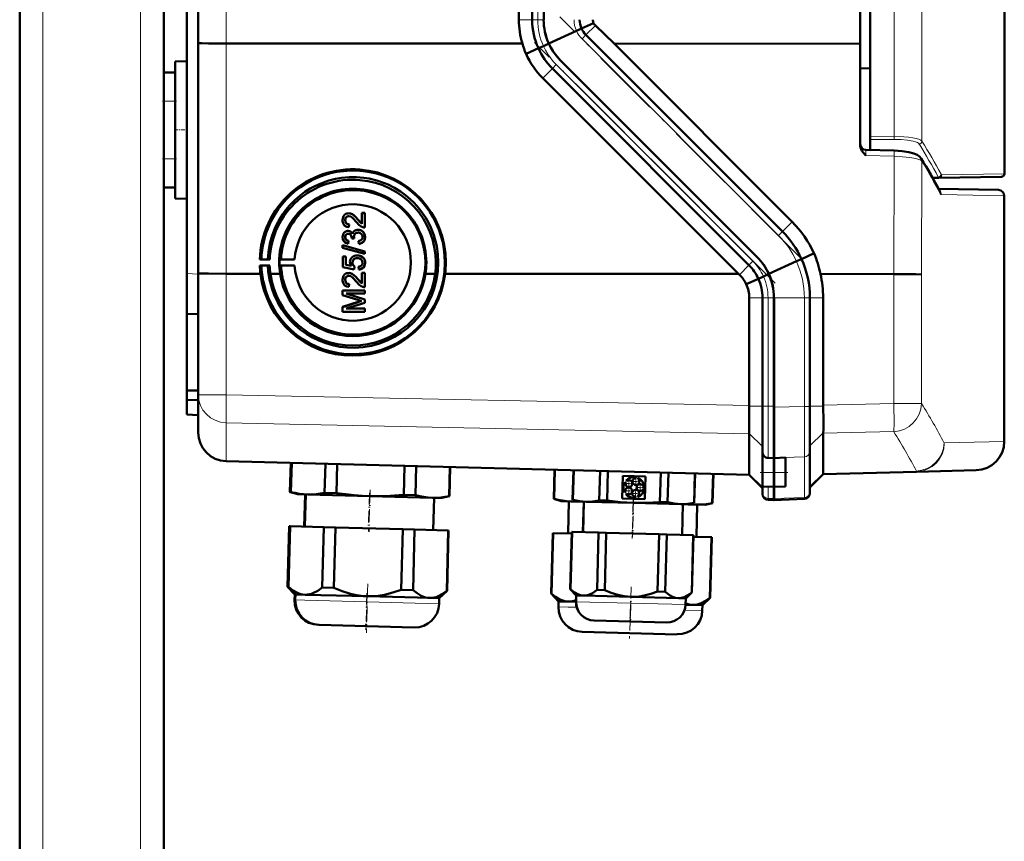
# Model space of a CAD drawing. Extents: x -2073 to 2460, y -1789 to 708.
# Tile 78 of 93: x 847 to 1018, y 115 to 258. Entities that reach past the tile are written whole.
import ezdxf

# ---------------------------------------------------------------- set-up
doc = ezdxf.new("R2010")
doc.units = 0
doc.linetypes.add('DASHDOT', pattern=[18.5, 12, -3, 0.5, -3])

msp = doc.modelspace()

# ---------------------------------------------------------------- linework, layer by layer
at = {"color": 7, "linetype": 'DASHDOT', "lineweight": 18}
for p, q in [((850.57, -481.01), (850.57, 478.99)), ((867.57, -481.01), (867.57, 478.99)), ((982.17, 216.81), (940.38, 258.6)), ((977.75, 212.39), (935.96, 254.18))]:
    msp.add_line(p, q, dxfattribs=at)
at = {"color": 7, "lineweight": 50}
for p, q in [((846.57, -201.86), (846.57, 398.99)), ((994.28, 370.2), (994.28, 237.79)), ((871.57, 248.99), (871.57, 358.99)), ((992.56, 253.97), (992.56, 354.01)), ((877.57, 254.07), (877.57, 353.9)), ((933.27, 258.13), (933.27, 349.85)), ((935.57, 349.85), (935.57, 258.13)), ((937.57, 349.85), (937.57, 258.13)), ((875.57, 214.05), (875.57, 303.06)), ((1017.57, 302.5), (1017.57, 231.37)), ((944.14, 256.58), (943.26, 256.18)), ((946.23, 257.53), (944.14, 256.58)), ((949.78, 253.99), (946.54, 257.11)), ((943.26, 256.18), (938.45, 253.99)), ((979.05, 221.34), (944.91, 255.48)), ((877.57, 214.09), (877.57, 254.07)), ((933.88, 253.99), (882.43, 254.01)), ((934.51, 252.19), (936.65, 253.16)), ((936.65, 253.16), (937.53, 253.56)), ((937.53, 253.56), (938.47, 253.99)), ((992.56, 253.97), (949.78, 253.99)), ((980.74, 223.02), (949.78, 253.99)), ((992.56, 253.97), (992.56, 236.26)), ((873.57, 250.88), (875.57, 250.94)), ((873.57, 250.88), (875.57, 250.94)), ((873.57, 227.09), (873.57, 250.88)), ((974.63, 216.92), (940.49, 251.06)), ((974.64, 216.92), (940.49, 251.06)), ((994.28, 249.67), (992.56, 249.69)), ((871.57, 248.99), (873.57, 248.99)), ((871.57, 243.99), (871.57, 248.99)), ((873.57, 243.99), (873.57, 248.99)), ((971.41, 213.99), (937.42, 247.98)), ((973.22, 215.5), (939.08, 249.65)), ((871.57, 243.99), (871.57, 233.99)), ((873.57, 243.99), (873.57, 233.99)), ((994.28, 237.31), (994.28, 237.79)), ((994.28, 235.49), (994.28, 237.31)), ((993.54, 235.51), (994.28, 235.49)), ((993.54, 235.51), (998.45, 235.4)), ((871.57, 228.99), (871.57, 233.99)), ((873.57, 228.99), (873.57, 233.99)), ((1017.07, 230.87), (1006.22, 230.68)), ((1006.22, 230.68), (1005.11, 230.66)), ((871.57, -157.41), (871.57, 228.99)), ((871.57, 228.99), (873.57, 228.99)), ((1006.15, 228.75), (1016.58, 228.57)), ((1017.56, 184.91), (1017.56, 227.57)), ((873.57, 227.09), (875.57, 227.04)), ((903.36, 224.47), (903.37, 224.47)), ((903.71, 224.52), (903.71, 224.53)), ((906, 224.57), (906.01, 224.58)), ((906, 222.69), (906, 224.57)), ((906, 224.57), (906.49, 224.57)), ((906.01, 224.58), (906.5, 224.58)), ((906.49, 224.57), (906.5, 224.58)), ((906.49, 224.57), (906.49, 222.05)), ((906.5, 224.58), (906.5, 222.06)), ((903.09, 223.33), (903.1, 223.33)), ((903.78, 222.6), (903.73, 222.1)), ((903.79, 222.6), (903.74, 222.11)), ((903.78, 222.6), (903.79, 222.6)), ((905.29, 223.46), (906, 222.7)), ((905.29, 223.46), (905.29, 223.46)), ((903.34, 221.42), (903.34, 221.42)), ((903.62, 221.46), (903.63, 221.46)), ((903.73, 222.1), (903.74, 222.11)), ((904.97, 221.61), (904.98, 221.61)), ((905.34, 221.66), (905.34, 221.66)), ((906.49, 222.05), (906.5, 222.06)), ((902.64, 218.96), (906.49, 217.87)), ((902.64, 218.55), (902.64, 218.96)), ((902.64, 218.96), (902.65, 218.96)), ((902.65, 218.96), (906.5, 217.87)), ((903.09, 220.38), (903.1, 220.38)), ((903.68, 219.73), (903.63, 219.24)), ((903.63, 219.24), (903.64, 219.24)), ((903.69, 219.74), (903.64, 219.24)), ((903.68, 219.73), (903.69, 219.74)), ((904.22, 220.17), (904.23, 220.25)), ((904.67, 220.12), (904.22, 220.17)), ((904.62, 220.44), (904.62, 220.45)), ((904.67, 220.12), (904.68, 220.13)), ((905.41, 219.68), (905.42, 219.69)), ((905.46, 219.19), (905.41, 219.68)), ((905.76, 219.25), (905.77, 219.26)), ((906.54, 220.39), (906.55, 220.39)), ((906.49, 217.46), (902.64, 218.55)), ((905.17, 217.21), (905.18, 217.22)), ((906.49, 217.87), (906.49, 217.46)), ((906.49, 217.87), (906.5, 217.87)), ((906.49, 217.46), (906.5, 217.46)), ((906.5, 217.87), (906.5, 217.46)), ((984.52, 217.57), (982.35, 216.58)), ((888.26, 216.49), (888.54, 216.55)), ((889.98, 216.49), (888.26, 216.49)), ((888.54, 215.45), (888.27, 215.47)), ((888.27, 215.47), (889.98, 215.47)), ((888.54, 216.55), (889.65, 216.52)), ((889.65, 216.52), (889.98, 216.49)), ((889.98, 215.47), (889.65, 215.46)), ((891.7, 216.48), (891.95, 216.53)), ((894.32, 216.48), (891.7, 216.48)), ((891.95, 215.46), (891.7, 215.48)), ((891.7, 215.48), (894.32, 215.48)), ((891.95, 216.53), (894.32, 216.48)), ((894.32, 215.48), (891.95, 215.46)), ((902.69, 217.02), (903.19, 217.02)), ((902.69, 215.19), (902.69, 217.02)), ((902.69, 217.02), (902.7, 217.02)), ((902.7, 217.02), (903.19, 217.02)), ((903.19, 217.02), (903.19, 215.6)), ((903.19, 217.02), (903.19, 215.59)), ((903.19, 217.02), (903.19, 217.02)), ((903.19, 215.6), (904.18, 215.4)), ((903.19, 215.59), (903.19, 215.6)), ((903.19, 215.59), (904.18, 215.4)), ((904.37, 215.95), (904.38, 215.95)), ((904.71, 217.14), (904.72, 217.15)), ((906.08, 216.92), (906.08, 216.92)), ((906.54, 215.94), (906.55, 215.94)), ((981.46, 216.18), (976.65, 213.99)), ((982.34, 216.58), (981.46, 216.18)), ((875.57, 207.06), (875.57, 214.05)), ((877.57, 193.03), (877.57, 214.09)), ((882.43, 214.02), (888.38, 214.02)), ((889.65, 215.46), (888.54, 215.45)), ((891.79, 214.02), (890.1, 214.02)), ((904.67, 214.79), (902.69, 215.19)), ((903.36, 214.1), (903.37, 214.1)), ((903.71, 214.15), (903.71, 214.16)), ((904.72, 215.29), (904.67, 214.79)), ((904.67, 214.79), (904.68, 214.8)), ((904.73, 215.29), (904.68, 214.8)), ((904.72, 215.29), (904.73, 215.29)), ((905.46, 214.74), (905.41, 215.24)), ((905.41, 215.24), (905.42, 215.24)), ((905.78, 214.81), (905.79, 214.81)), ((906, 212.32), (906, 214.2)), ((906, 214.2), (906.49, 214.2)), ((906, 214.2), (906.01, 214.2)), ((906.01, 214.2), (906.5, 214.2)), ((906.49, 214.2), (906.49, 211.68)), ((906.49, 214.2), (906.5, 214.2)), ((906.5, 214.2), (906.5, 211.69)), ((918.73, 214.01), (917.03, 214.01)), ((920.44, 214), (934.86, 214)), ((934.86, 214), (971.41, 213.99)), ((971.56, 213.85), (971.41, 213.99)), ((975.74, 213.56), (976.68, 213.99)), ((985.63, 213.99), (998.38, 213.98)), ((903.09, 212.96), (903.1, 212.96)), ((903.78, 212.23), (903.73, 211.73)), ((903.79, 212.23), (903.74, 211.74)), ((903.78, 212.23), (903.79, 212.23)), ((905.29, 213.09), (906, 212.33)), ((905.29, 213.08), (905.29, 213.09)), ((972.75, 212.21), (974.85, 213.16)), ((974.85, 213.16), (975.74, 213.56)), ((902.64, 211.14), (906.49, 211.14)), ((902.64, 210.33), (902.64, 211.14)), ((902.64, 211.14), (902.65, 211.14)), ((905.3, 209.48), (902.64, 210.33)), ((902.65, 211.14), (906.5, 211.14)), ((903.24, 210.6), (906.5, 209.57)), ((903.24, 210.6), (906.49, 209.57)), ((906.49, 210.6), (903.24, 210.6)), ((903.73, 211.73), (903.74, 211.73)), ((906.49, 211.68), (906.5, 211.69)), ((906.49, 211.14), (906.49, 210.6)), ((906.49, 211.14), (906.5, 211.14)), ((906.49, 210.6), (906.5, 210.6)), ((906.5, 211.14), (906.5, 210.6)), ((902.64, 208.25), (905.35, 209.11)), ((902.65, 208.26), (905.35, 209.12)), ((906.49, 209), (903.24, 207.98)), ((906.49, 209.57), (906.49, 209)), ((906.49, 209.57), (906.5, 209.57)), ((906.49, 209), (906.5, 209)), ((906.5, 209.57), (906.5, 209)), ((973.27, 191.13), (973.27, 209.85)), ((975.57, 191.04), (975.57, 209.85)), ((977.56, 190.84), (977.56, 209.85)), ((977.57, 191.04), (977.57, 209.85)), ((983.81, 190.99), (983.81, 209.85)), ((986.1, 191.22), (986.1, 209.85)), ((877.57, 206.99), (875.57, 207.06)), ((875.57, 207.06), (875.57, 193.76)), ((902.64, 208.25), (902.65, 208.26)), ((902.64, 207.44), (902.64, 208.25)), ((906.49, 207.44), (902.64, 207.44)), ((903.24, 207.98), (906.5, 207.98)), ((903.24, 207.98), (906.49, 207.98)), ((906.49, 207.98), (906.49, 207.44)), ((906.49, 207.98), (906.5, 207.98)), ((906.49, 207.44), (906.5, 207.44)), ((906.5, 207.98), (906.5, 207.44)), ((875.57, 193.76), (877.57, 193.78)), ((875.57, 193.76), (875.57, 192.15)), ((875.57, 189.56), (875.57, 192.15)), ((875.57, 192.15), (877.57, 192.06)), ((877.57, 186.48), (877.57, 193.03)), ((973.27, 191.13), (973.26, 191.04)), ((975.57, 188.44), (975.57, 191.04)), ((977.56, 182.08), (977.56, 190.84)), ((977.57, 182.03), (977.57, 191.04)), ((983.81, 183.2), (983.81, 190.99)), ((986.1, 191.22), (986.1, 191.05)), ((875.57, 189.56), (877.57, 189.49)), ((975.57, 186), (975.57, 188.44)), ((973.26, 186.28), (973.27, 186.26)), ((973.27, 186.26), (973.27, 179.23)), ((975.57, 184.13), (975.57, 186)), ((986.1, 179.34), (986.1, 186.35)), ((975.57, 183.08), (975.57, 184.13)), ((975.57, 179.53), (975.57, 183.08)), ((983.81, 176.13), (983.81, 183.2)), ((973.27, 179.1), (882.43, 181.48)), ((976.53, 182.06), (977.57, 182.03)), ((977.56, 182.03), (979.56, 182.1)), ((977.56, 182.03), (977.56, 182.08)), ((977.56, 182.03), (977.56, 179.53)), ((977.57, 179.53), (977.57, 182.03)), ((979.56, 179.53), (979.56, 182.1)), ((893.5, 176.14), (893.63, 181.19)), ((893.5, 176.14), (893.63, 181.19)), ((893.5, 176.14), (893.63, 181.19)), ((893.55, 176.13), (893.69, 181.18)), ((893.56, 176.13), (893.69, 181.18)), ((893.61, 176.13), (893.74, 181.18)), ((893.62, 176.13), (893.75, 181.18)), ((893.67, 176.13), (893.8, 181.18)), ((899.51, 175.98), (899.65, 181.03)), ((901.57, 175.93), (901.7, 180.97)), ((913.26, 175.62), (913.39, 180.67)), ((915.31, 175.57), (915.44, 180.62)), ((921.16, 175.41), (921.29, 180.46)), ((921.21, 175.41), (921.34, 180.46)), ((939.31, 174.94), (939.44, 179.99)), ((939.36, 174.94), (939.5, 179.99)), ((942.59, 174.78), (942.73, 179.9)), ((942.62, 174.78), (942.75, 179.9)), ((942.65, 174.78), (942.78, 179.9)), ((947.23, 174.66), (947.37, 179.78)), ((948.58, 174.63), (948.71, 179.74)), ((986.1, 179.21), (1002.3, 179.64)), ((1012.69, 179.91), (1002.3, 179.64)), ((951.2, 175), (951.3, 178.96)), ((951.3, 178.96), (955.26, 178.85)), ((951.81, 177.79), (951.7, 177.87)), ((951.92, 178.16), (952.03, 178.07)), ((953.61, 178.54), (953.66, 178.67)), ((954, 178.55), (953.95, 178.42)), ((955.26, 178.85), (955.16, 174.89)), ((957.75, 174.39), (957.89, 179.5)), ((959.1, 174.35), (959.23, 179.47)), ((963.68, 174.23), (963.82, 179.35)), ((963.71, 174.23), (963.85, 179.35)), ((966.85, 174.22), (966.98, 179.27)), ((966.9, 174.21), (967.04, 179.26)), ((973.27, 179.1), (975.57, 176.8)), ((975.57, 179.53), (975.57, 177.1)), ((977.56, 177.03), (977.56, 179.53)), ((977.57, 177.03), (977.57, 179.53)), ((979.56, 179.53), (979.56, 177.07)), ((986.1, 179.21), (983.81, 176.92)), ((986.1, 179.34), (986.1, 179.34)), ((894.79, 175.75), (893.5, 176.14)), ((893.5, 176.14), (893.55, 176.13)), ((894.79, 175.75), (893.5, 176.14)), ((893.6, 176.12), (893.55, 176.13)), ((893.56, 176.13), (893.61, 176.13)), ((894.85, 175.75), (893.56, 176.13)), ((893.65, 176.12), (893.61, 176.13)), ((893.62, 176.13), (893.67, 176.13)), ((894.91, 175.75), (893.62, 176.13)), ((951.65, 176.06), (951.77, 176.14)), ((955.01, 176.7), (954.88, 176.7)), ((954.89, 177.06), (955.02, 177.06)), ((975.57, 175.98), (975.57, 177.1)), ((975.57, 177.1), (977.57, 177.03)), ((979.56, 177.07), (977.56, 177.03)), ((977.56, 174.98), (977.56, 177.03)), ((977.57, 174.98), (977.57, 177.03)), ((894.85, 175.75), (894.79, 175.75)), ((894.91, 175.75), (894.85, 175.75)), ((896.58, 175.71), (894.91, 175.75)), ((896.14, 175.72), (895.99, 170.12)), ((896.14, 175.72), (896, 170.12)), ((896.14, 175.72), (896, 170.12)), ((896.2, 175.72), (896.05, 170.12)), ((896.26, 175.72), (896.11, 170.12)), ((907.4, 175.42), (896.58, 175.71)), ((899.51, 175.98), (901.57, 175.93)), ((918.23, 175.14), (907.4, 175.42)), ((913.26, 175.62), (915.31, 175.57)), ((919.9, 175.1), (918.23, 175.14)), ((918.55, 175.13), (918.4, 169.53)), ((919.9, 175.1), (921.21, 175.41)), ((921.16, 175.41), (921.21, 175.41)), ((939.31, 174.94), (939.36, 174.94)), ((940.6, 174.55), (939.31, 174.94)), ((942.28, 174.51), (940.6, 174.55)), ((941.95, 174.52), (941.81, 168.92)), ((943.66, 174.47), (942.28, 174.51)), ((942.59, 174.78), (942.62, 174.78)), ((943.63, 174.48), (942.59, 174.78)), ((942.62, 174.78), (942.65, 174.78)), ((943.66, 174.47), (942.62, 174.78)), ((943.66, 174.47), (943.63, 174.48)), ((944.93, 174.44), (943.66, 174.47)), ((944.53, 174.45), (944.39, 169.15)), ((944.56, 174.45), (944.42, 169.15)), ((953.16, 174.23), (944.93, 174.44)), ((947.23, 174.66), (948.58, 174.63)), ((955.16, 174.89), (951.2, 175)), ((951.97, 175.84), (951.85, 175.76)), ((953.56, 175.16), (953.53, 175.29)), ((953.87, 175.39), (953.91, 175.26)), ((975.57, 175.77), (975.57, 175.98)), ((976.53, 174.77), (977.57, 174.74)), ((977.56, 174.74), (977.56, 174.98)), ((982.85, 174.92), (977.56, 174.74)), ((977.57, 174.74), (977.57, 174.98)), ((983.81, 175.92), (983.81, 176.13)), ((961.38, 174.01), (953.16, 174.23)), ((957.75, 174.39), (959.1, 174.35)), ((962.66, 173.98), (961.38, 174.01)), ((961.76, 174), (961.62, 168.7)), ((962.66, 173.98), (963.71, 174.23)), ((963.92, 173.94), (962.66, 173.98)), ((963.68, 174.23), (963.71, 174.23)), ((965.59, 173.9), (963.92, 173.94)), ((964.24, 173.94), (964.1, 168.34)), ((965.59, 173.9), (966.9, 174.21)), ((966.85, 174.22), (966.9, 174.21)), ((893.07, 159.69), (893.35, 170.19)), ((893.07, 159.69), (893.35, 170.19)), ((893.07, 159.69), (893.35, 170.19)), ((893.4, 170.19), (893.12, 159.68)), ((893.13, 159.68), (893.4, 170.19)), ((893.46, 170.19), (893.18, 159.68)), ((893.19, 159.68), (893.46, 170.19)), ((893.51, 170.19), (893.24, 159.68)), ((893.4, 170.19), (893.35, 170.19)), ((893.46, 170.19), (893.4, 170.19)), ((893.4, 170.19), (893.4, 170.19)), ((893.51, 170.19), (893.46, 170.19)), ((893.51, 170.19), (899.36, 170.03)), ((899.36, 170.03), (899.08, 159.53)), ((901.41, 169.98), (899.36, 170.03)), ((901.41, 169.98), (901.14, 159.47)), ((901.41, 169.98), (913.1, 169.67)), ((913.1, 169.67), (912.83, 159.17)), ((915.16, 169.62), (913.1, 169.67)), ((915.16, 169.62), (914.88, 159.11)), ((915.16, 169.62), (921, 169.47)), ((921, 169.47), (920.73, 158.96)), ((920.78, 158.96), (921.05, 169.46)), ((921.05, 169.46), (921, 169.47)), ((938.88, 158.49), (939.16, 168.99)), ((939.21, 168.99), (938.93, 158.48)), ((939.21, 168.99), (939.16, 168.99)), ((939.21, 168.99), (942.44, 168.9)), ((942.18, 159.25), (942.45, 169.2)), ((942.21, 159.25), (942.47, 169.2)), ((942.5, 169.2), (942.24, 159.25)), ((942.47, 169.2), (942.45, 169.2)), ((942.5, 169.2), (942.47, 169.2)), ((942.5, 169.2), (947.09, 169.08)), ((947.09, 169.08), (946.83, 159.13)), ((948.43, 169.05), (947.09, 169.08)), ((948.43, 169.05), (948.17, 159.09)), ((948.43, 169.05), (957.61, 168.81)), ((957.61, 168.81), (957.35, 158.85)), ((958.95, 168.77), (957.61, 168.81)), ((958.95, 168.77), (958.69, 158.81)), ((958.95, 168.77), (963.54, 168.65)), ((963.54, 168.65), (963.28, 158.69)), ((963.31, 158.69), (963.57, 168.65)), ((963.57, 168.65), (963.54, 168.65)), ((963.56, 168.35), (966.7, 168.27)), ((966.7, 168.27), (966.42, 157.76)), ((966.47, 157.76), (966.75, 168.27)), ((966.75, 168.27), (966.7, 168.27)), ((894.34, 158.35), (893.07, 159.69)), ((893.07, 159.69), (893.12, 159.68)), ((894.34, 158.35), (893.07, 159.69)), ((894.34, 158.35), (893.07, 159.69)), ((893.16, 159.65), (893.12, 159.68)), ((893.13, 159.68), (893.18, 159.68)), ((894.39, 158.35), (893.13, 159.68)), ((893.22, 159.65), (893.18, 159.68)), ((893.19, 159.68), (893.24, 159.68)), ((894.45, 158.35), (893.19, 159.68)), ((899.08, 159.53), (901.14, 159.47)), ((912.83, 159.17), (914.88, 159.11)), ((942.18, 159.25), (942.21, 159.25)), ((943.21, 158.17), (942.18, 159.25)), ((942.21, 159.25), (942.24, 159.25)), ((943.23, 158.17), (942.21, 159.25)), ((946.83, 159.13), (948.17, 159.09)), ((894.34, 158.35), (894.31, 157.4)), ((894.34, 158.35), (894.31, 157.4)), ((894.34, 158.35), (894.31, 157.4)), ((894.4, 158.35), (894.34, 158.35)), ((894.39, 158.35), (894.37, 157.4)), ((894.45, 158.35), (894.39, 158.35)), ((894.45, 158.35), (894.43, 157.4)), ((896.13, 158.3), (894.45, 158.35)), ((906.95, 158.02), (896.13, 158.3)), ((917.77, 157.74), (906.95, 158.02)), ((919.44, 157.69), (917.77, 157.74)), ((919.44, 157.69), (919.42, 156.74)), ((919.44, 157.69), (920.78, 158.96)), ((920.73, 158.96), (920.78, 158.96)), ((938.88, 158.49), (938.93, 158.48)), ((940.15, 157.15), (938.88, 158.49)), ((943.21, 158.17), (943.18, 157.08)), ((943.23, 158.17), (943.21, 157.08)), ((943.23, 158.17), (943.21, 158.17)), ((944.51, 158.14), (943.23, 158.17)), ((952.73, 157.92), (944.51, 158.14)), ((960.96, 157.7), (952.73, 157.92)), ((957.35, 158.85), (958.69, 158.81)), ((962.23, 157.67), (960.96, 157.7)), ((962.23, 157.67), (962.2, 156.58)), ((962.23, 157.67), (963.31, 158.69)), ((963.28, 158.69), (963.31, 158.69)), ((965.14, 156.5), (966.47, 157.76)), ((966.42, 157.76), (966.47, 157.76)), ((940.15, 157.15), (940.12, 156.2)), ((941.82, 157.11), (940.15, 157.15)), ((943.18, 157.07), (941.82, 157.11)), ((963.46, 156.54), (962.2, 156.57)), ((965.14, 156.5), (963.46, 156.54)), ((965.14, 156.5), (965.11, 155.55)), ((898.5, 153.05), (898.44, 153.05)), ((898.55, 153.05), (898.5, 153.05)), ((915.07, 152.62), (898.56, 153.05)), ((946.32, 153.8), (946.29, 153.8)), ((952.62, 153.63), (946.32, 153.8)), ((958.92, 153.47), (952.62, 153.63)), ((960.76, 151.42), (944.25, 151.85))]:
    msp.add_line(p, q, dxfattribs=at)
at = {"color": 7, "lineweight": 18}
for p, q in [((850.57, -201.86), (850.57, 398.99)), ((867.57, -201.86), (867.57, 398.99)), ((998.41, 237.85), (998.41, 370.14)), ((1003.27, 370.96), (1003.27, 237.03)), ((882.43, 254.01), (882.43, 353.97)), ((936.53, 349.85), (936.53, 258.13)), ((933.27, 258.13), (935.57, 258.13)), ((936.53, 258.13), (935.57, 258.13)), ((936.53, 258.13), (937.57, 258.13)), ((944.14, 256.58), (944.14, 256.58)), ((946.54, 257.11), (944.91, 255.48)), ((944.23, 254.8), (944.91, 255.48)), ((978.37, 220.66), (944.23, 254.8)), ((882.43, 214.02), (882.43, 254.01)), ((936.65, 253.16), (936.65, 253.16)), ((939.76, 250.33), (939.08, 249.65)), ((973.9, 216.19), (939.76, 250.33)), ((937.42, 247.98), (939.08, 249.65)), ((871.57, 243.99), (873.57, 243.99)), ((994.28, 237.79), (998.41, 237.85)), ((998.41, 237.36), (994.28, 237.31)), ((998.45, 234.42), (993.54, 234.54)), ((998.38, 213.98), (998.45, 234.42)), ((871.57, 233.99), (873.57, 233.99)), ((1003.27, 233.54), (1003.2, 213.92)), ((1006.71, 231.18), (1017.57, 231.37)), ((1006.09, 230.81), (1005.04, 230.79)), ((1006.35, 228.39), (1006.34, 228.41)), ((1017.56, 227.57), (1006.63, 227.76)), ((980.74, 223.02), (979.05, 221.34)), ((978.37, 220.66), (979.05, 221.34)), ((971.56, 213.85), (973.22, 215.5)), ((973.9, 216.19), (973.22, 215.5)), ((982.35, 216.58), (982.34, 216.58)), ((875.57, 214.05), (877.57, 213.98)), ((882.43, 193.03), (882.43, 214.02)), ((998.38, 191.48), (998.38, 213.98)), ((1003.2, 213.92), (1003.2, 191.48)), ((974.85, 213.16), (974.85, 213.16)), ((973.27, 209.85), (975.57, 209.85)), ((975.57, 209.85), (976.53, 209.85)), ((976.53, 209.85), (977.57, 209.85)), ((976.53, 209.85), (976.53, 191.04)), ((982.85, 209.85), (977.56, 209.85)), ((982.85, 209.85), (983.81, 209.85)), ((982.85, 190.99), (982.85, 209.85)), ((986.1, 209.85), (983.81, 209.85)), ((882.43, 193.03), (877.57, 193.03)), ((882.43, 193.03), (973.27, 191.13)), ((973.26, 191.04), (975.57, 191.04)), ((976.53, 191.04), (975.57, 191.04)), ((976.53, 191.04), (977.57, 191.04)), ((976.53, 182.07), (976.53, 191.04)), ((977.56, 190.84), (982.85, 190.99)), ((983.81, 190.99), (982.85, 190.99)), ((986.1, 191.05), (983.81, 191.05)), ((998.38, 191.48), (986.1, 191.22)), ((998.38, 191.48), (1003.2, 191.48)), ((973.27, 186.26), (882.43, 188.16)), ((882.43, 188.16), (882.43, 181.61)), ((986.1, 186.4), (983.81, 184.16)), ((986.1, 186.35), (998.38, 186.61)), ((973.26, 186.28), (975.57, 184.04)), ((1007.14, 184.64), (1017.56, 184.91)), ((882.43, 181.61), (973.27, 179.23)), ((882.43, 181.61), (882.43, 181.48)), ((976.53, 182.07), (977.57, 182.03)), ((976.53, 182.06), (976.53, 182.07)), ((982.85, 182.23), (977.56, 182.08)), ((982.85, 175.16), (982.85, 182.23)), ((1002.3, 179.77), (986.1, 179.34)), ((1002.3, 179.64), (1002.3, 179.77)), ((973.27, 179.23), (975.57, 176.99)), ((975.57, 179.53), (977.57, 179.53)), ((979.56, 179.53), (977.56, 179.53)), ((986.1, 179.34), (983.81, 177.1)), ((976.53, 175.01), (976.53, 177.07)), ((976.53, 175.01), (977.57, 174.98)), ((976.53, 174.77), (976.53, 175.01)), ((982.85, 175.16), (977.56, 174.98)), ((982.85, 174.92), (982.85, 175.16)), ((894.37, 157.4), (894.31, 157.4)), ((894.43, 157.4), (894.37, 157.4)), ((896.1, 157.35), (894.43, 157.4)), ((906.92, 157.07), (896.1, 157.35)), ((919.42, 156.74), (906.92, 157.07)), ((941.8, 156.16), (940.12, 156.2)), ((943.3, 156.12), (941.8, 156.16)), ((943.21, 157.08), (943.18, 157.08)), ((952.7, 156.83), (943.21, 157.08)), ((962.2, 156.58), (952.7, 156.83)), ((965.11, 155.55), (962.03, 155.63))]:
    msp.add_line(p, q, dxfattribs=at)
at = {"color": 7, "linetype": 'DASHDOT', "lineweight": 18, "ltscale": 0.059998}
for p, q in [((871.37, 243.99), (873.77, 243.99)), ((873.37, 238.99), (875.77, 238.99)), ((871.37, 233.99), (873.77, 233.99))]:
    msp.add_line(p, q, dxfattribs=at)
at = {"color": 7, "linetype": 'DASHDOT', "lineweight": 18, "ltscale": 0.039}
for p, q in [((952.37, 178.36), (952.37, 176.8)), ((953.59, 178.72), (953.59, 177.16)), ((952.34, 177.09), (952.34, 175.53)), ((954.31, 177.68), (954.31, 176.12))]:
    msp.add_line(p, q, dxfattribs=at)
at = {"color": 7, "linetype": 'DASHDOT', "lineweight": 18, "ltscale": 0.038998}
for p, q in [((954.37, 177.94), (952.81, 177.94)), ((955.09, 176.9), (953.53, 176.9))]:
    msp.add_line(p, q, dxfattribs=at)
at = {"color": 7, "linetype": 'DASHDOT', "lineweight": 18, "ltscale": 0.119882}
msp.add_line((975.17, 179.53), (979.96, 179.53), dxfattribs=at)
at = {"color": 7, "linetype": 'DASHDOT', "lineweight": 18, "ltscale": 0.183048}
msp.add_line((907.43, 176.53), (907.24, 169.22), dxfattribs=at)
at = {"color": 7, "linetype": 'DASHDOT', "lineweight": 18, "ltscale": 0.039001}
for p, q in [((953.12, 176.31), (951.56, 176.31)), ((953.15, 177.58), (951.59, 177.58)), ((953.54, 176.67), (953.54, 175.11)), ((954.32, 175.89), (952.76, 175.89))]:
    msp.add_line(p, q, dxfattribs=at)
at = {"color": 7, "linetype": 'DASHDOT', "lineweight": 18, "ltscale": 0.168016}
for p, q in [((907.3, 175.99), (907.13, 169.27)), ((907.36, 175.99), (907.18, 169.27)), ((953.11, 174.79), (952.94, 168.07))]:
    msp.add_line(p, q, dxfattribs=at)
at = {"color": 7, "linetype": 'DASHDOT', "lineweight": 18, "ltscale": 0.159016}
msp.add_line((953.14, 174.76), (952.98, 168.4), dxfattribs=at)
at = {"color": 7, "linetype": 'DASHDOT', "lineweight": 18, "ltscale": 0.171052}
msp.add_line((953.18, 175.2), (953, 168.36), dxfattribs=at)
at = {"color": 7, "linetype": 'DASHDOT', "lineweight": 18, "ltscale": 0.212292}
msp.add_line((907, 160.18), (906.78, 151.69), dxfattribs=at)
at = {"color": 7, "linetype": 'DASHDOT', "lineweight": 18, "ltscale": 0.168715}
msp.add_line((952.78, 159.65), (952.6, 152.91), dxfattribs=at)
at = {"color": 7, "linetype": 'DASHDOT', "lineweight": 18, "ltscale": 0.159002}
msp.add_line((906.85, 158.55), (906.68, 152.2), dxfattribs=at)
at = {"color": 7, "linetype": 'DASHDOT', "lineweight": 18, "ltscale": 0.133699}
msp.add_line((906.88, 157.63), (906.74, 152.28), dxfattribs=at)
at = {"color": 7, "linetype": 'DASHDOT', "lineweight": 18, "ltscale": 0.143425}
msp.add_line((952.63, 156.46), (952.48, 150.72), dxfattribs=at)
at = {"color": 7, "linetype": 'DASHDOT', "lineweight": 18, "ltscale": 0.100908}
msp.add_line((952.69, 157.25), (952.58, 153.22), dxfattribs=at)
at = {"color": 7, "lineweight": 50}
for points in [[(877.57, 254.07), (877.57, 254.07), (877.57, 254.07), (877.57, 254.07), (877.64, 254.06), (878.2, 254.04), (879.36, 254.02), (882.43, 254.01)], [(940.49, 251.06), (940.01, 251.58), (939.57, 252.12), (939.17, 252.71), (938.8, 253.33), (938.47, 253.99)], [(993.54, 234.54), (993.05, 235.06), (992.84, 235.35), (992.7, 235.63), (992.6, 235.93), (992.56, 236.26)], [(1003.14, 234.05), (1002.84, 234.4), (1002.42, 234.68), (1001.86, 234.92), (1001, 235.14), (999.8, 235.31), (998.45, 235.4)], [(919.26, 215.99), (919.19, 217.4), (918.99, 218.79), (918.79, 219.7), (918.47, 220.75), (917.96, 222.05), (917.55, 222.9), (917.08, 223.72), (916.26, 224.93), (915.52, 225.83), (914.99, 226.4), (914.42, 226.94), (913.56, 227.67), (912.68, 228.3), (911.66, 228.93), (910.53, 229.5), (909.94, 229.75), (908.61, 230.2), (907.24, 230.54), (906.31, 230.68), (905.07, 230.79), (903.81, 230.79), (902.48, 230.67), (901.4, 230.48), (900.26, 230.2), (899.3, 229.88), (898.36, 229.49), (897.7, 229.18), (897.01, 228.8), (896.09, 228.22), (895.23, 227.58), (894.41, 226.88), (893.41, 225.86), (892.8, 225.14), (892.25, 224.38), (891.56, 223.27), (891.45, 223.08), (890.87, 221.89), (890.39, 220.64), (890.02, 219.29), (889.81, 218.21), (889.75, 217.74), (889.65, 216.52)], [(902.64, 223.34), (902.67, 223.63), (902.72, 223.83), (902.81, 224.03), (903, 224.25), (903.23, 224.42), (903.36, 224.47)], [(903.71, 224.53), (904, 224.49), (904.34, 224.35), (904.6, 224.18), (905.01, 223.78), (905.29, 223.46)], [(903.71, 224.52), (903.9, 224.51), (904.28, 224.38), (904.61, 224.16), (904.9, 223.89), (905.29, 223.46)], [(905.05, 222.99), (904.47, 223.63), (904.34, 223.76), (904.05, 223.95), (903.71, 224.03)], [(903.73, 222.1), (903.37, 222.18), (903.05, 222.35), (902.91, 222.48), (902.73, 222.8), (902.65, 223.16), (902.64, 223.34)], [(903.52, 224), (903.37, 223.92), (903.19, 223.74), (903.1, 223.5), (903.09, 223.33)], [(903.09, 223.33), (903.15, 222.99), (903.27, 222.8), (903.45, 222.67), (903.67, 222.6), (903.78, 222.6)], [(903.52, 224), (903.37, 223.92), (903.23, 223.79), (903.15, 223.63), (903.1, 223.33)], [(903.1, 223.33), (903.12, 223.11), (903.18, 222.94), (903.35, 222.73), (903.6, 222.62), (903.79, 222.6)], [(906.15, 222.11), (905.89, 222.22), (905.54, 222.47), (905.05, 222.99)], [(905.29, 223.46), (905.69, 222.97), (906, 222.69)], [(902.64, 220.37), (902.67, 220.63), (902.82, 221.01), (902.94, 221.17), (903.1, 221.3), (903.34, 221.42)], [(903.46, 220.94), (903.27, 220.83), (903.14, 220.66), (903.09, 220.45), (903.09, 220.38)], [(903.46, 220.94), (903.26, 220.81), (903.13, 220.6), (903.1, 220.38)], [(903.62, 221.46), (903.82, 221.44), (904, 221.37), (904.16, 221.26), (904.34, 221.02), (904.39, 220.94)], [(903.63, 221.46), (903.82, 221.44), (904.01, 221.37), (904.17, 221.26), (904.3, 221.11), (904.39, 220.95)], [(904.23, 220.25), (904.21, 220.45), (904.09, 220.74), (903.94, 220.89), (903.84, 220.94), (903.64, 220.97)], [(904.39, 220.94), (904.44, 221.11), (904.59, 221.35), (904.73, 221.48), (904.97, 221.61)], [(905.09, 221.13), (904.94, 221.06), (904.74, 220.86), (904.63, 220.59), (904.62, 220.45)], [(905.09, 221.13), (904.93, 221.05), (904.79, 220.93), (904.69, 220.79), (904.62, 220.53), (904.62, 220.44)], [(906.1, 220.41), (906.09, 220.53), (906.03, 220.76), (905.88, 220.96), (905.68, 221.09), (905.45, 221.16), (905.33, 221.17)], [(905.34, 221.66), (905.73, 221.6), (905.96, 221.49), (906.17, 221.33), (906.33, 221.14), (906.5, 220.78), (906.55, 220.39)], [(905.34, 221.66), (905.53, 221.65), (905.9, 221.52), (906.21, 221.28), (906.43, 220.95), (906.53, 220.57), (906.54, 220.39)], [(903.63, 219.24), (903.32, 219.33), (903.03, 219.5), (902.81, 219.74), (902.68, 220.05), (902.64, 220.37)], [(903.09, 220.38), (903.11, 220.19), (903.25, 219.94), (903.41, 219.82), (903.68, 219.73)], [(903.1, 220.38), (903.12, 220.19), (903.19, 220.02), (903.32, 219.89), (903.48, 219.79), (903.69, 219.74)], [(905.59, 219.73), (905.81, 219.83), (905.97, 219.98), (906.08, 220.23), (906.1, 220.41)], [(906.54, 220.39), (906.51, 220.09), (906.42, 219.81), (906.25, 219.57), (906.02, 219.38), (905.76, 219.25)], [(906.55, 220.39), (906.51, 220.04), (906.42, 219.81), (906.28, 219.6), (906.01, 219.37), (905.77, 219.26)], [(905.17, 217.21), (905.46, 217.19), (905.83, 217.07), (906.08, 216.92)], [(905.18, 217.22), (905.38, 217.21), (905.75, 217.12), (906.08, 216.92)], [(903.93, 216.08), (903.96, 216.36), (904.07, 216.63), (904.24, 216.85), (904.46, 217.03), (904.71, 217.14)], [(904.18, 215.4), (904.03, 215.65), (903.94, 215.94), (903.93, 216.08)], [(904.85, 216.67), (904.6, 216.53), (904.48, 216.39), (904.41, 216.22), (904.37, 215.95)], [(904.37, 215.95), (904.42, 215.64), (904.54, 215.44), (904.72, 215.29)], [(904.85, 216.67), (904.62, 216.54), (904.49, 216.39), (904.41, 216.21), (904.38, 215.95)], [(904.38, 215.95), (904.39, 215.79), (904.5, 215.5), (904.73, 215.29)], [(906.1, 215.94), (906.06, 216.21), (905.93, 216.44), (905.83, 216.53), (905.59, 216.66), (905.33, 216.72), (905.2, 216.72)], [(905.62, 215.29), (905.78, 215.36), (905.92, 215.47), (906.03, 215.61), (906.08, 215.77), (906.1, 215.94)], [(906.54, 215.94), (906.52, 215.65), (906.42, 215.37), (906.26, 215.13), (906.04, 214.94), (905.78, 214.81)], [(906.55, 215.94), (906.51, 215.59), (906.36, 215.25), (906.09, 214.97), (905.79, 214.81)], [(906.08, 216.92), (906.25, 216.77), (906.38, 216.59), (906.48, 216.39), (906.54, 216.17), (906.55, 215.94)], [(906.08, 216.92), (906.31, 216.68), (906.43, 216.49), (906.51, 216.28), (906.54, 215.94)], [(877.57, 214.09), (877.57, 214.09), (877.57, 214.08), (877.57, 214.08), (877.64, 214.08), (878.2, 214.05), (879.36, 214.04), (882.43, 214.02)], [(902.64, 212.97), (902.67, 213.25), (902.72, 213.46), (902.81, 213.66), (903, 213.88), (903.23, 214.04), (903.36, 214.1)], [(903.71, 214.16), (904, 214.12), (904.34, 213.98), (904.6, 213.8), (905.01, 213.41), (905.29, 213.09)], [(903.71, 214.15), (903.9, 214.14), (904.28, 214.01), (904.61, 213.79), (904.9, 213.52), (905.29, 213.08)], [(1003.2, 213.92), (1002.2, 213.95), (1000.09, 213.97)], [(903.73, 211.73), (903.37, 211.81), (903.05, 211.98), (902.91, 212.11), (902.73, 212.43), (902.65, 212.79), (902.64, 212.97)], [(903.52, 213.63), (903.37, 213.55), (903.19, 213.36), (903.1, 213.12), (903.09, 212.96)], [(903.09, 212.96), (903.15, 212.62), (903.27, 212.43), (903.45, 212.29), (903.67, 212.23), (903.78, 212.23)], [(903.52, 213.63), (903.37, 213.55), (903.23, 213.42), (903.15, 213.26), (903.1, 212.96)], [(903.1, 212.96), (903.12, 212.74), (903.18, 212.57), (903.35, 212.36), (903.6, 212.25), (903.79, 212.23)], [(905.05, 212.62), (904.47, 213.26), (904.34, 213.38), (904.05, 213.58), (903.71, 213.66)], [(906.15, 211.73), (905.89, 211.85), (905.54, 212.1), (905.05, 212.62)], [(905.29, 213.08), (905.69, 212.6), (906, 212.32)], [(986.17, 188.12), (986.14, 186.9), (986.1, 186.4)], [(973.23, 188.03), (973.26, 186.43), (973.26, 186.28)], [(896.58, 175.71), (895.86, 175.75), (895.13, 175.83), (894.41, 175.96), (893.67, 176.13)], [(899.51, 175.98), (898.77, 175.85), (898.04, 175.76), (897.31, 175.71), (896.58, 175.71)], [(907.4, 175.42), (906.04, 175.48), (904.68, 175.57), (903.14, 175.73), (901.57, 175.93)], [(913.26, 175.62), (911.68, 175.5), (910.13, 175.43), (908.77, 175.41), (907.4, 175.42)], [(918.23, 175.14), (917.5, 175.18), (916.78, 175.27), (916.05, 175.4), (915.31, 175.57)], [(921.16, 175.41), (920.41, 175.28), (919.68, 175.19), (918.95, 175.14), (918.23, 175.14)], [(942.28, 174.51), (941.55, 174.55), (940.83, 174.64), (940.1, 174.77), (939.36, 174.94)], [(944.93, 174.44), (943.8, 174.54), (942.65, 174.78)], [(947.23, 174.66), (946.07, 174.48), (944.93, 174.44)], [(953.16, 174.23), (950.88, 174.36), (948.58, 174.63)], [(957.75, 174.39), (955.44, 174.24), (953.16, 174.23)], [(961.38, 174.01), (960.25, 174.11), (959.1, 174.35)], [(963.68, 174.23), (962.52, 174.05), (961.38, 174.01)], [(966.85, 174.22), (966.11, 174.08), (965.37, 173.99), (964.65, 173.95), (963.92, 173.94)], [(896.13, 158.3), (895.76, 158.34), (895.39, 158.41), (895.03, 158.53), (894.67, 158.68), (893.95, 159.11), (893.24, 159.68)], [(899.08, 159.53), (898.34, 159), (897.6, 158.61), (897.24, 158.47), (896.87, 158.37), (896.5, 158.32), (896.13, 158.3)], [(906.95, 158.02), (906.23, 158.06), (905.51, 158.14), (904.76, 158.27), (904.02, 158.44), (902.58, 158.89), (901.14, 159.47)], [(912.83, 159.17), (911.36, 158.66), (909.9, 158.29), (909.15, 158.15), (908.39, 158.07), (907.67, 158.02), (906.95, 158.02)], [(917.77, 157.74), (917.4, 157.77), (917.03, 157.84), (916.67, 157.96), (916.31, 158.12), (915.59, 158.54), (914.88, 159.11)], [(944.51, 158.14), (943.99, 158.2), (943.49, 158.38), (942.99, 158.66), (942.61, 158.93), (942.24, 159.25)], [(946.83, 159.13), (946.44, 158.83), (946.05, 158.58), (945.54, 158.33), (945.02, 158.18), (944.51, 158.14)], [(952.73, 157.92), (951.57, 158.02), (950.43, 158.26), (949.3, 158.62), (948.17, 159.09)], [(920.73, 158.96), (919.99, 158.43), (919.25, 158.04), (918.88, 157.9), (918.51, 157.81), (918.14, 157.75), (917.77, 157.74)], [(941.82, 157.11), (941.45, 157.14), (941.09, 157.21), (940.72, 157.33), (940.36, 157.49), (939.64, 157.92), (938.93, 158.48)], [(957.35, 158.85), (956.19, 158.44), (955.04, 158.14), (953.89, 157.96), (952.73, 157.92)], [(960.96, 157.7), (960.44, 157.77), (959.94, 157.95), (959.44, 158.23), (959.06, 158.5), (958.69, 158.81)], [(963.28, 158.69), (962.89, 158.4), (962.5, 158.15), (961.99, 157.9), (961.47, 157.75), (960.96, 157.7)], [(966.42, 157.76), (965.68, 157.23), (964.94, 156.84), (964.57, 156.71), (964.21, 156.61), (963.84, 156.55), (963.46, 156.54)]]:
    msp.add_lwpolyline(points, dxfattribs=at)
at = {"color": 7, "lineweight": 18}
for points in [[(939.76, 250.33), (939.23, 250.9), (938.74, 251.5), (938.3, 252.15), (937.89, 252.84), (937.53, 253.56)], [(998.41, 237.85), (1000.09, 237.81), (1000.9, 237.74), (1001.65, 237.64), (1002.24, 237.52), (1002.73, 237.37), (1003.07, 237.21), (1003.27, 237.03)], [(1002.78, 236.55), (1002.67, 236.67), (1002.49, 236.79), (1002.17, 236.93), (1001.75, 237.06), (1000.78, 237.24), (999.63, 237.34), (998.41, 237.36)], [(993.54, 235.51), (993.54, 235.51), (993.54, 235.51), (993.53, 235.49), (993.53, 235.36), (993.54, 234.54)], [(1003.27, 233.54), (1003.14, 233.66), (1002.92, 233.78), (1002.22, 234.01), (1001.17, 234.21), (999.88, 234.35), (998.45, 234.42)], [(982.85, 190.99), (982.86, 184.45), (982.85, 182.23)], [(998.38, 186.61), (998.4, 186.9), (998.41, 187.84), (998.38, 191.48)]]:
    msp.add_lwpolyline(points, dxfattribs=at)
at = {"color": 7, "lineweight": 50}
for centre, radius, start, end in [((947.57, 258.13), 14.3, 180.0034, 196.8325), ((947.5, 258.13), 11.93, 179.9912, 204.6124), ((947.69, 258.13), 10.13, 180.0163, 204.1522), ((947.43, 258.13), 9.87, 179.9823, 204.7977), ((947.63, 258.13), 3.82, 180.0245, 204.0528), ((947.62, 258.19), 3.83, 204.8681, 225.0152), ((947.55, 258.13), 1.45, 179.9327, 204.6586), ((947.58, 258.18), 1.49, 205.8875, 225.8639), ((947.51, 257.72), 14.14, 195.3191, 203.0612), ((947.5, 258.07), 11.91, 204.3336, 224.9966), ((947.68, 258.25), 10.17, 204.788, 225.0057), ((947.57, 258.14), 14.36, 204.4878, 225.001), ((993.56, 236.51), 1, 179.9993, 268.6437), ((993.56, 236.51), 1, 180.0021, 268.6398), ((900.21, 171.97), 120.2, 27.9904, 31.0953), ((904.4, 216.02), 16.14, 85.5889, 178.3371), ((904.4, 215.99), 16.17, 359.9435, 85.585), ((1017.07, 231.37), 0.5, 270.9986, 359.9999), ((904.4, 215.92), 14.43, 85.0659, 177.7672), ((904.4, 215.9), 14.45, 0.312, 85.0622), ((902.66, 173.33), 117.4, 28.1721, 29.2356), ((904.48, 216), 15.95, 133.5303, 178.0404), ((904.4, 216.01), 12.77, 89.9766, 180.1277), ((904.48, 216.01), 12.54, 77.7341, 177.5936), ((904.4, 215.99), 12.79, 359.9426, 89.9664), ((904.47, 216), 12.55, 359.9975, 77.7221), ((1016.56, 227.57), 1, 0, 89.0007), ((903.7, 223.44), 1.08, 89.4465, 108.1247), ((903.7, 223.44), 1.08, 89.4555, 108.1095), ((903.71, 223.39), 0.638, 89.7737, 107.2949), ((967.54, 209.83), 18.66, 24.4867, 44.9923), ((903.62, 220.56), 0.902, 89.5915, 108.1556), ((903.62, 220.56), 0.904, 89.606, 108.1191), ((903.63, 220.41), 0.554, 89.0245, 108.1621), ((905.32, 220.49), 1.17, 89.4236, 107.3191), ((905.33, 220.49), 1.17, 89.4214, 107.3104), ((905.33, 220.36), 0.802, 89.5828, 107.4914), ((906.47, 223.03), 0.973, 251.1916, 271.7093), ((967.62, 209.91), 16.16, 24.3776, 45.0045), ((905.86, 220.49), 1.24, 181.9994, 197.0329), ((905.86, 220.49), 1.24, 182.0278, 197.0121), ((905.08, 221.28), 1.63, 281.5563, 288.1165), ((905.09, 221.3), 1.64, 281.5641, 288.0736), ((905.33, 220.58), 1.4, 275.236, 287.9622), ((905.16, 215.72), 1.49, 89.4016, 107.5991), ((905.17, 215.73), 1.49, 89.4028, 107.595), ((967.77, 210.43), 18.21, 17.1703, 23.0793), ((904.42, 216.01), 16.17, 181.9306, 187.0903), ((904.42, 215.92), 14.45, 181.7893, 187.5656), ((904.43, 216.01), 12.79, 180.1164, 188.9483), ((904.45, 215.99), 14.81, 271.0048, 359.9869), ((904.47, 215.99), 15.95, 270.9575, 359.9973), ((904.48, 216), 12.54, 271.2165, 359.9891), ((905.19, 215.58), 1.14, 89.1562, 107.3687), ((904.41, 215.99), 12.78, 351.0886, 359.9376), ((904.4, 215.9), 14.45, 352.4735, 0.293), ((904.41, 215.99), 16.16, 352.9484, 359.9382), ((967.5, 209.78), 8.09, 24.6745, 44.9878), ((967.69, 209.97), 9.82, 24.1542, 45.0167), ((967.43, 209.72), 10.18, 24.789, 44.978), ((967.62, 209.85), 16.19, 359.9985, 24.563), ((967.36, 210.3), 18.64, 11.4167, 17.1865), ((904.41, 215.96), 16.15, 186.8994, 353.0436), ((904.41, 216.01), 14.45, 187.9036, 352.057), ((904.41, 215.96), 12.77, 188.7607, 351.2), ((903.7, 213.07), 1.08, 89.4465, 108.1247), ((903.7, 213.07), 1.08, 89.4555, 108.1095), ((905.22, 216.54), 1.32, 278.2752, 287.8133), ((905.23, 216.54), 1.32, 278.2728, 287.8265), ((905.35, 216.09), 1.35, 274.6393, 288.5835), ((967.6, 209.72), 5.73, 25.792, 46.1466), ((967.68, 209.85), 9.88, 359.9974, 24.7752), ((967.44, 209.85), 10.12, 0.0052, 24.1687), ((967.56, 209.85), 18.54, 359.9997, 12.9008), ((997.64, -137.86), 351.84, 89.6008, 89.8798), ((904.48, 216), 15.95, 193.0967, 270.9406), ((904.46, 215.99), 14.81, 193.1817, 270.9887), ((904.49, 216), 12.55, 193.5685, 271.2004), ((903.71, 213.02), 0.638, 89.7737, 107.2949), ((967.58, 209.85), 5.69, 359.9767, 24.5045), ((967.5, 209.85), 8.06, 0.0015, 24.2781), ((906.47, 212.65), 0.973, 251.1916, 271.7093), ((913.92, 236.23), 28.11, 252.1327, 253.4381), ((915.17, 178.17), 32.47, 106.5561, 107.5999), ((915.01, 178.68), 31.93, 106.5511, 107.6126), ((1174.38, 187.36), 201.15, 178.9509, 179.811), ((902.11, 187.8), 84.05, 0.2135, 2.211), ((882.57, 186.48), 5, 180, 268.5), ((1012.56, 184.91), 5, 271.5, 360), ((976.62, 183.08), 1.05, 179.9715, 201.1285), ((976.59, 183.07), 1.02, 201.1544, 222.9836), ((976.56, 183.04), 0.981, 222.9242, 268.3076), ((953.23, 176.92), 1.8, 148.2392, 208.7608), ((952.37, 177.58), 0.6, 159.9576, 125.0424), ((953.23, 176.92), 1.8, 76.2392, 136.7608), ((953.59, 177.94), 0.6, 87.9576, 53.0424), ((953.23, 176.92), 1.8, 4.2392, 64.7608), ((952.34, 176.31), 0.6, 231.9576, 197.0424), ((953.54, 175.89), 0.6, 303.9576, 269.0424), ((954.31, 176.9), 0.6, 15.9576, 341.0424), ((953.23, 176.92), 1.8, 292.2392, 352.7608), ((942.58, 186.39), 11.88, 268.5262, 274.0693), ((953.23, 176.92), 1.8, 220.2392, 280.7608), ((976.57, 175.77), 1, 180, 268), ((982.81, 175.92), 1, 272, 0), ((964.24, 185.8), 11.86, 263.2499, 268.4781), ((898.55, 157.29), 4.24, 178.5, 268.5), ((898.55, 157.29), 4.24, 178.5, 268.5), ((898.55, 157.29), 4.24, 178.5, 268.5), ((898.61, 157.29), 4.24, 178.5, 268.5), ((898.67, 157.29), 4.24, 178.5, 268.5), ((941.88, 160.56), 3.45, 269.0735, 292.2872), ((915.18, 156.85), 4.24, 268.5, 358.5), ((944.36, 156.09), 4.24, 178.5, 268.5), ((946.38, 157), 3.2, 178.5, 268.5), ((946.4, 157), 3.2, 178.5, 268.5), ((959, 156.67), 3.2, 268.5, 358.5), ((963.58, 159.95), 3.41, 246.1838, 268.0276), ((960.88, 155.66), 4.24, 268.5, 358.5)]:
    msp.add_arc(centre, radius, start, end, dxfattribs=at)
at = {"color": 7, "lineweight": 18}
for centre, radius, start, end in [((947.46, 258.13), 11.9, 179.988, 204.6777), ((947.44, 258.13), 10.91, 179.9848, 204.7636), ((947.69, 258.13), 4.85, 180.043, 203.8146), ((947.66, 258.13), 3.85, 180.0418, 203.8464), ((947.64, 258.22), 3.87, 205.0627, 225.0198), ((947.67, 258.24), 4.87, 205.0947, 225.0205), ((947.48, 258.04), 11.87, 204.2697, 224.9937), ((1002.76, 237.06), 0.511, 272.6008, 357.3551), ((906.04, 176.9), 113.66, 28.317, 31.6572), ((906.54, 177.37), 113.65, 28.3251, 31.666), ((1002.33, 233.57), 0.94, 358.0385, 30.9873), ((901.23, 171.96), 119.18, 28.0057, 31.1115), ((1006.07, 231.32), 0.509, 272.2685, 357.5355), ((1006.21, 231.18), 0.498, 271.2398, 0.2556), ((1005.62, 227.76), 1, 359.9293, 49.143), ((1005.52, 227.95), 0.942, 358.2907, 27.9076), ((967.68, 209.96), 15.12, 24.2733, 45.0106), ((967.65, 209.94), 16.12, 24.3314, 45.0073), ((967.47, 209.75), 8.14, 24.7711, 44.9801), ((967.43, 209.72), 9.15, 24.8226, 44.9755), ((967.67, 209.85), 15.17, 359.9976, 24.6622), ((967.65, 209.85), 16.16, 359.998, 24.607), ((967.47, 209.85), 8.09, 0.0039, 24.1859), ((967.45, 209.85), 9.08, 0.0058, 24.1366), ((908.95, 132.67), 111.09, 27.8882, 31.9614), ((903.95, 127.89), 111.19, 27.8072, 31.8733)]:
    msp.add_arc(centre, radius, start, end, dxfattribs=at)
for centre, major_axis, ratio, start_param, end_param in [((998.4, 237.85), (-0.007, 0.5), 0.017451, 3.368485, 4.712147), ((998.43, 234.4), (-0.024, -1), 0.025555, 1.597592, 3.141504), ((1006.77, 242.71), (-0.06, -11.53), 0.076768, 6.143382, 6.284987), ((1006.2, 235.72), (0.02, -5.04), 0.109518, 6.058738, 6.284639), ((1006.69, 242.99), (-0.07, -15.23), 0.077407, 6.139964, 6.282205), ((882.57, 193.03), (-5, 0), 0.97437, 0, 1.544616), ((882.57, 193.03), (0.1, 5), 0.026171, 1.571341, 2.9147), ((998.25, 191.48), (4.25, 2.64), 0.966087, 4.198567, 5.71202), ((882.57, 186.48), (-5, 0), 0.97437, 0, 1.544616), ((982.81, 183.2), (-1, 0), 0.97437, 1.605703, 3.141593), ((1002.17, 184.64), (0.13, -5), 0.992889, 0, 1.544802), ((1002.17, 184.64), (4.42, 2.33), 0.968463, 4.267216, 5.785236), ((976.57, 175.98), (1, 0), 0.97437, 3.141593, 4.677482), ((982.81, 176.13), (-1, 0), 0.97437, 1.605703, 3.141593)]:
    msp.add_ellipse(centre, major_axis=major_axis, ratio=ratio, start_param=start_param, end_param=end_param, dxfattribs=at)
at = {"color": 7, "lineweight": 50}
for centre, major_axis, ratio, start_param, end_param in [((904.47, 216), (5.05, -15.13), 0.999639, 1.248762, 3.579201), ((904.41, 215.98), (-3.2, 9.59), 0.999619, 4.390825, 7.482938), ((904.43, 215.98), (-4.03, 12.08), 0.999619, 1.210373, 1.288914), ((904.41, 215.98), (-3.2, 9.59), 0.999619, 1.298712, 4.390597), ((904.48, 216), (-3.97, 11.9), 0.999619, 4.390179, 4.390408), ((904.44, 215.99), (-4.69, 14.07), 0.999619, 4.390597, 4.390891), ((904.47, 216), (-5.04, 15.13), 0.999619, 4.390323, 4.390597), ((904.47, 216), (-5.04, 15.13), 0.999619, 1.283703, 1.477802), ((904.45, 215.99), (-4.68, 14.05), 0.999619, 1.285175, 1.479249), ((904.48, 216), (-3.97, 11.9), 0.999619, 1.292492, 1.486042), ((904.41, 215.98), (-5.11, 15.33), 0.999619, 4.268248, 4.268557), ((985.97, 191.22), (0.1, -5), 0.026171, 0.226893, 0.262481), ((973.4, 184.1), (-0.13, -5), 0.002982, 6.056371, 6.280619), ((985.97, 184.21), (0.13, -5), 0.002982, 0.005096, 0.221719)]:
    msp.add_ellipse(centre, major_axis=major_axis, ratio=ratio, start_param=start_param, end_param=end_param, dxfattribs=at)

doc.saveas('drawing.dxf')
